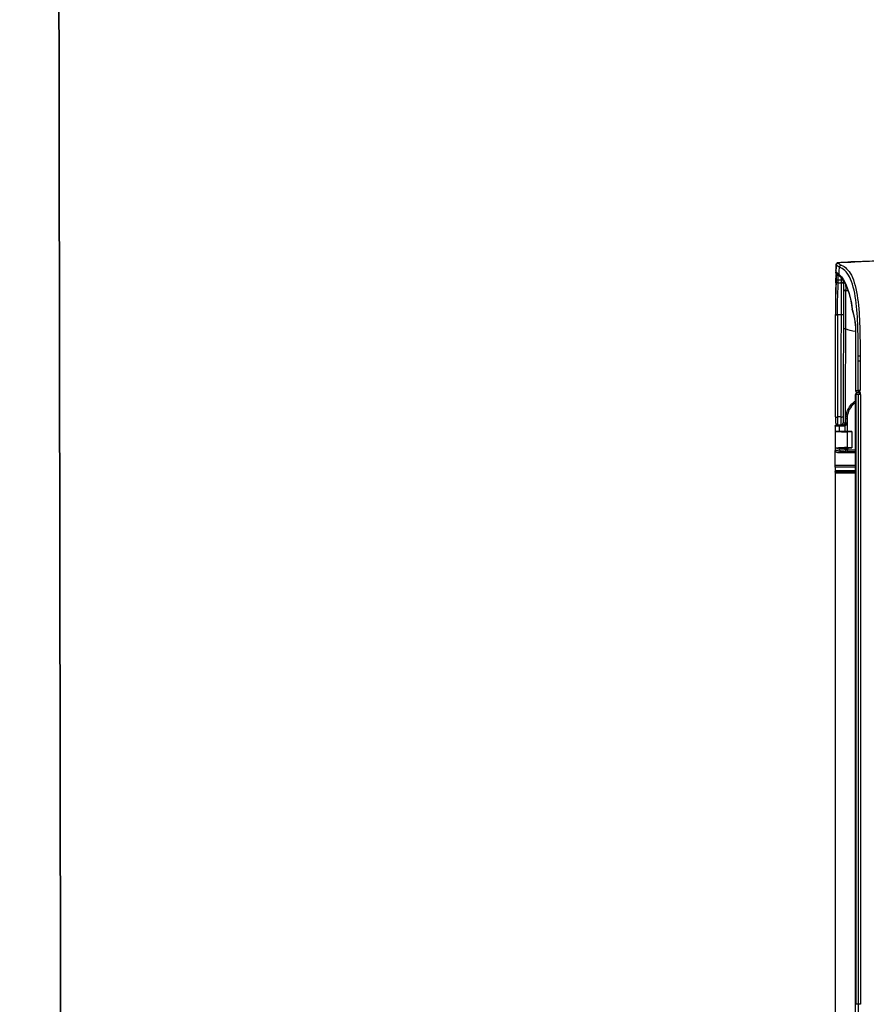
# Model space of a CAD drawing. Header units: millimetres. Extents: x -424979 to 718034, y -72486 to 344972.
# Tile 248 of 256: x 600889 to 601386, y 147165 to 147742. Entities that reach past the tile are written whole.
import ezdxf
from ezdxf.xclip import XClip

# ---------------------------------------------------------------- set-up
doc = ezdxf.new("R2010")
doc.units = ezdxf.units.MM
doc.header["$MEASUREMENT"] = 0
doc.header["$XCLIPFRAME"] = 0
doc.layers.add('IS_KLIM_FREON', color=6, linetype='GAS_LINE', lineweight=35)
doc.layers.add('SKAN - RZUT_7_0_Nr_pióra__1', color=7, linetype='Continuous', lineweight=13)
doc.layers.add('IS_KLIM_urządzenia', color=3, linetype='Continuous')
doc.layers.add('Rysunki i obrazki', color=7, linetype='Continuous')
doc.linetypes.add('GAS_LINE', pattern='A,12.7,-5.08,["GAS",Standard,S=2.54,R=0,X=-2.54,Y=-1.27],-6.35', length=24.13)
picture_1 = doc.add_image_def('image7.tif', size_in_pixel=(14115, 7016))

# ---------------------------------------------------------------- blocks, each defined once
blk = doc.blocks.new('Rysunek_7_7', base_point=(-247133.12, 120862.67))
at = {"layer": 'SKAN - RZUT_7_0_Nr_pióra__1', "color": 7, "lineweight": 13}
image = blk.add_image(picture_1, insert=(-306883.09, 91162.66), size_in_units=(119499.94, 59400.02), dxfattribs=at)
image.set_boundary_path([(-0.5, -0.5), (14114.5, 7015.5)])
blk = doc.blocks.new('G$CFEA986A8')
at = {"layer": 'IS_KLIM_urządzenia', "linetype": 'Continuous'}
for p, q in [((902.57, 201.14), (563.89, 201.26)), ((902.37, 200.15), (902.37, 200.94)), ((902.37, 196.17), (902.37, 200.15)), ((902.57, 201.14), (902.77, 201.14)), ((902.57, 201.14), (902.57, 200.15)), ((902.57, 200.15), (902.57, 196.17)), ((902.77, 200.15), (902.57, 200.15)), ((903.79, 201.14), (902.77, 201.14)), ((902.77, 200.15), (902.77, 201.14)), ((902.78, 196.17), (902.77, 200.15)), ((902.97, 200.94), (902.97, 200.15)), ((902.97, 200.15), (902.98, 196.17)), ((908.45, 201.14), (907.89, 201.14)), ((908.01, 200.14), (908.41, 200.14)), ((912.52, 201.14), (908.47, 201.14)), ((912.52, 201.14), (912.37, 198.14)), ((912.55, 201.14), (912.52, 201.14)), ((913.83, 201.14), (912.55, 201.14)), ((912.56, 198.77), (912.59, 200.14)), ((912.59, 200.14), (913.83, 200.14)), ((913.83, 199.19), (913.83, 200.14)), ((914.13, 200.84), (914.13, 199.99)), ((914.13, 199.99), (914.13, 199.04)), ((772.5, 196.17), (772.5, 196.12)), ((772.5, 195.46), (772.5, 196.12)), ((772.5, 195.01), (772.5, 195.46)), ((921.53, 196.12), (921.53, 196.17)), ((921.53, 195.01), (921.53, 195.46))]:
    blk.add_line(p, q, dxfattribs=at)
at = {"layer": 'IS_KLIM_urządzenia', "linetype": 'Continuous', "extrusion": (0, 0, -1)}
for centre, radius, start, end in [((-902.57, 200.94), 0.2, 0.06, 90), ((-902.77, 200.94), 0.2, 90, 179.94), ((-913.83, 200.84), 0.3, 90, 180), ((-949.35, 200.44), 0.5, 357.7297, 89), ((-914.63, 199.19), 0.8, 328.4419, 0), ((-914.63, 199.04), 0.5, 328.4419, 360), ((-949.38, 199.62), 0.5, 270.2, 357.9509)]:
    blk.add_arc(centre, radius, start, end, dxfattribs=at)
at = {"layer": 'IS_KLIM_urządzenia', "linetype": 'Continuous', "extrusion": (1.00954e-06, -2.82004e-16, 1)}
blk.add_arc((953.43, 198.1, 0), 0.5, 336.3033, 1.7827, dxfattribs=at)
at = {"layer": 'IS_KLIM_urządzenia', "linetype": 'Continuous', "extrusion": (1.60164e-27, -6.12303e-17, -1)}
blk.add_arc((-921.53, 195.67), 0.5, 90, 180, dxfattribs=at)
at = {"layer": 'IS_KLIM_urządzenia', "linetype": 'Continuous'}
blk.add_arc((922.53, 195.67), 0.5, 90, 180, dxfattribs=at)
for centre, major_axis, ratio, start_param, end_param in [((902.57, 200.15), (-0.2, 0), 0.005236, 4.712394, 6.283185), ((902.77, 200.15), (-0.2, 0), 0.005236, 3.141593, 4.712397), ((907.89, 200.64), (0, -0.5), 0.996195, 3.141593, 4.711612), ((908.01, 199.89), (-0.499, -0.025), 0.499537, 4.687551, 6.182407), ((913.83, 199.99), (-0.3, 0), 0.500503, 3.141593, 4.742589), ((916.08, 200.61), (0, -0.5), 0.034873, 3.089201, 4.710644), ((941.09, 200.61), (0, -0.5), 0.034873, 3.089633, 4.710644), ((941.13, 200.61), (0, 0.5), 0.034873, 6.231234, 7.852245), ((949.95, 200.45), (0.009, -0.5), 0.86661, 3.141593, 4.730312), ((950.87, 199.75), (-0.375, 0.331), 0.874767, 5.323694, 7.085331), ((951.12, 200.47), (0.009, -0.5), 0.866632, 3.141593, 4.730968), ((951.61, 200.49), (-0.144, 0.479), 0.997743, 5.938151, 6.276421), ((952.71, 199.67), (-0.457, 0.203), 0.909388, 3.595277, 5.050644), ((953.13, 200.41), (0.026, 0.499), 0.9983, 4.780824, 6.283185), ((908.08, 198.46), (-0.499, -0.025), 0.499537, 4.687551, 6.182407), ((908.08, 198.21), (-0.5, 0), 0.001724, 4.74727, 6.195919), ((913.83, 199.04), (-0.3, 0), 0.500503, 3.141593, 4.742589), ((913.95, 198.62), (-0.256, -0.157), 0.454954, 3.141593, 4.474043), ((914.63, 199.71), (0.5, 0), 0.97477, 3.141593, 4.707041), ((914.65, 199.74), (-0.002, -0.5), 0.988846, 4.715581, 6.283185), ((914.63, 198.74), (0.5, 0), 0.003693, 3.75529, 4.703662), ((914.41, 198.27), (0.084, 0.288), 0.033955, 0, 1.578937), ((914.63, 198.24), (0, -0.3), 0.034873, 3.141593, 4.710644), ((915.73, 198.24), (0, -0.3), 0.034873, 3.141593, 4.710644), ((916.08, 199.73), (-0.002, -0.5), 0.034879, 4.710765, 6.283185), ((941.17, 199.65), (-0.002, -0.5), 0.034879, 4.710765, 6.283185), ((946.76, 198.64), (0.002, 0.49), 0.738248, 4.644813, 6.283185), ((949.98, 199.62), (-0.002, -0.5), 0.86639, 4.745476, 5.27577), ((921.53, 195.67), (-0.5, 0), 0.894842, 3.141593, 4.712389), ((921.53, 195.01), (-0.5, 0), 0.894842, 3.141593, 4.712389), ((921.53, 195.01), (-0.5, 0), 0.001524, 1.570796, 3.141593), ((922.53, 195.67), (0.5, 0), 0.910452, 1.566816, 3.141593), ((922.53, 195.11), (0.5, 0), 0.910238, 1.566572, 3.141593), ((922.53, 195.11), (0.5, 0), 0.001837, 3.141593, 4.717362), ((922.53, 195.67), (0, 0.5), 0.009623, 5.856747, 6.283185), ((922.53, 195.11), (0.001, 0.5), 0.004977, 4.710563, 5.856245), ((937.19, 195.67), (0, 0.5), 0.010876, 5.85437, 6.283185), ((942.41, 196.53), (0.154, -0.476), 0.571177, 2.610999, 3.141593), ((942.41, 196.53), (-0.055, 0.497), 0.256635, 5.838948, 6.28321)]:
    blk.add_ellipse(centre, major_axis=major_axis, ratio=ratio, start_param=start_param, end_param=end_param, dxfattribs=at)
at = {"layer": 'IS_KLIM_urządzenia', "linetype": 'Continuous', "extrusion": (0, 0, -1)}
for centre, major_axis, ratio, start_param, end_param in [((912.44, 199.14), (-0.11, -2), 0.052397, 3.13883, 4.18571), ((913.83, 199.14), (0, -2), 0.005231, 2.094713, 3.141593)]:
    blk.add_ellipse(centre, major_axis=major_axis, ratio=ratio, start_param=start_param, end_param=end_param, dxfattribs=at)
at = {"layer": 'IS_KLIM_urządzenia', "linetype": 'Continuous'}
for points, degree in [([(903.79, 201.14), (903.95, 201.14), (904.1, 201.14), (904.26, 201.14)], 3), ([(903.79, 196.17), (903.79, 197.83), (903.79, 199.49), (903.79, 201.14)], 3), ([(904.26, 201.14), (904.26, 199.49), (904.26, 197.83), (904.26, 196.17)], 3), ([(907.4, 200.64), (907.39, 200.64), (907.39, 200.64), (907.39, 200.64)], 3), ([(907.39, 200.64), (907.39, 199.15), (907.39, 197.66), (907.39, 196.17)], 3), ([(907.88, 201.14), (907.89, 201.14), (907.89, 201.14), (907.89, 201.14)], 3), ([(908.41, 200.14), (908.42, 199.66), (908.43, 199.17), (908.44, 198.69)], 3), ([(908.47, 201.14), (908.46, 201.14), (908.45, 201.14), (908.45, 201.14)], 3), ([(908.62, 198.14), (908.57, 199.14), (908.52, 200.14), (908.47, 201.14)], 3), ([(914.13, 200.54), (914.13, 200.36), (914.13, 200.17), (914.13, 199.99)], 3), ([(916.07, 199.74), (916.07, 200.03), (916.07, 200.32), (916.07, 200.62)], 3), ([(916.08, 201.11), (924.42, 201.11), (932.75, 201.11), (941.09, 201.11)], 3), ([(941.07, 200.62), (941.08, 200.62), (941.1, 200.62), (941.11, 200.62)], 3), ([(950.89, 200.21), (949.55, 198.7), (946.42, 197.44), (942.41, 196.99)], 3), ([(948.85, 200.42), (948.86, 200.19), (948.87, 199.97), (948.87, 199.74)], 3), ([(951.64, 200.99), (951.56, 200.97), (951.29, 200.69), (950.89, 200.21)], 3), ([(951.53, 200.98), (951.42, 200.97), (951.28, 200.97), (951.11, 200.97)], 3), ([(951.65, 200.98), (951.47, 200.97)], 1), ([(951.65, 200.99), (951.65, 200.99), (951.64, 200.99), (951.64, 200.99)], 3), ([(951.87, 200.98), (951.87, 200.98), (951.87, 200.98), (951.87, 200.98)], 3), ([(951.88, 200.98), (952.37, 200.96), (952.87, 200.93), (953.37, 200.9)], 3), ([(952.73, 200.13), (952.95, 200.65), (953.08, 200.92), (953.16, 200.91)], 3), ([(953.63, 200.42), (953.55, 200.42), (953.42, 200.17), (953.2, 199.67)], 3), ([(953.38, 200.9), (953.63, 200.89), (953.84, 200.67), (953.85, 200.42)], 3), ([(953.78, 200.42), (953.74, 200.42), (953.73, 200.42), (953.63, 200.42)], 3), ([(907.58, 196.17), (907.58, 196.85), (907.59, 197.53), (907.59, 198.21)], 3), ([(908.07, 198.21), (908.07, 197.53), (908.07, 196.85), (908.07, 196.17)], 3), ([(908.46, 198.19), (908.33, 198.19), (908.2, 198.2), (908.07, 198.21)], 3), ([(908.08, 198.71), (908.2, 198.7), (908.32, 198.69), (908.44, 198.69)], 3), ([(914.4, 198.27), (913.78, 198.27), (913.16, 198.27), (912.54, 198.27)], 3), ([(912.56, 198.77), (913.02, 198.77), (913.48, 198.77), (913.94, 198.77)], 3), ([(914.13, 198.74), (914.13, 198.82), (914.13, 198.91), (914.13, 198.98)], 3), ([(914.62, 198.24), (914.55, 198.24), (914.47, 198.25), (914.4, 198.27)], 3), ([(914.49, 198.56), (914.54, 198.54), (914.59, 198.54), (914.63, 198.54)], 3), ([(914.65, 199.24), (914.64, 199.24), (914.63, 199.24), (914.63, 199.23)], 3), ([(936.94, 196.3), (937.09, 197.09), (937.3, 197.88), (937.59, 198.66)], 3), ([(937.59, 198.66), (937.59, 198.66), (937.59, 198.66), (937.59, 198.66)], 3), ([(947, 198.6), (946.98, 198.42), (946.96, 198.23), (946.95, 198.04)], 3), ([(947.09, 198.59), (947.05, 198.6), (947.01, 198.6), (946.96, 198.61)], 3), ([(948.88, 199.6), (948.88, 199.6), (949.11, 199.6), (949.55, 199.6)], 3), ([(949.55, 199.6), (949.68, 199.6), (949.82, 199.6), (949.95, 199.6)], 3), ([(953.9, 198.93), (953.92, 198.4), (953.94, 197.87), (953.95, 197.34)], 3), ([(448.64, 196.29), (505.06, 196.29), (561.48, 196.29), (772.5, 196.17)], 3), ([(772.5, 196.17), (822.17, 196.17), (871.85, 196.17), (921.53, 196.17)], 3), ([(922.03, 195.11), (922.03, 195.29), (922.03, 195.48), (922.03, 195.67)], 3), ([(922.03, 195.1), (922.03, 195.07), (922.03, 195.04), (922.03, 195.01)], 3), ([(922.53, 195.56), (924.95, 195.55), (927.37, 195.55), (929.79, 195.53)], 3), ([(929.79, 195.08), (927.37, 195.09), (924.95, 195.1), (922.53, 195.1)], 3), ([(929.79, 195.53), (929.79, 195.45), (929.79, 195.27), (929.79, 195.08)], 3), ([(929.79, 195.53), (930.21, 195.53), (930.63, 195.53), (931.05, 195.53)], 3), ([(931.05, 195.07), (931.04, 195.07), (931.03, 195.07), (931.02, 195.07)], 3), ([(942.26, 197.01), (940.8, 196.54), (939.06, 196.17), (937.19, 196.17)], 3), ([(937.19, 196.13), (939.13, 196.13), (940.91, 196.5), (942.41, 196.99)], 3), ([(942.26, 197.01), (941.32, 196.71), (940.35, 196.47), (939.34, 196.33)], 3), ([(954.08, 193.57), (954.03, 194.82), (953.99, 196.07), (953.96, 197.32)], 3)]:
    blk.add_open_spline(points, degree=degree, dxfattribs=at)
for points, knots in [([(904.26, 201.14), (905.3, 201.14), (906.35, 201.14), (907.41, 201.14), (907.42, 201.14), (907.59, 201.14), (907.74, 201.14), (907.88, 201.14)], [0, 0, 0, 0, 0.863472, 0.863472, 0.877231, 0.877231, 1, 1, 1, 1]), ([(907.39, 200.64), (907.39, 200.7), (907.4, 200.75), (907.43, 200.86), (907.46, 200.91), (907.53, 201), (907.57, 201.04), (907.67, 201.09), (907.72, 201.12), (907.81, 201.14), (907.85, 201.14), (907.88, 201.14)], [0, 0, 0, 0, 0.21439, 0.21439, 0.428764, 0.428764, 0.643392, 0.643392, 0.858543, 0.858543, 1, 1, 1, 1]), ([(907.51, 199.89), (907.5, 200.05), (907.49, 200.2), (907.47, 200.42), (907.45, 200.5), (907.43, 200.61), (907.41, 200.64), (907.4, 200.64)], [0, 0, 0, 0, 0.353543, 0.353543, 0.676789, 0.676789, 1, 1, 1, 1]), ([(907.58, 198.46), (907.57, 198.71), (907.56, 198.96), (907.53, 199.44), (907.52, 199.66), (907.51, 199.89)], [0, 0, 0, 0, 0.522709, 0.522709, 1, 1, 1, 1]), ([(907.89, 201.14), (907.91, 201.14), (907.92, 201.1), (907.95, 200.95), (907.96, 200.84), (907.99, 200.55), (908, 200.35), (908.01, 200.14)], [0, 0, 0, 0, 0.323073, 0.323073, 0.646292, 0.646292, 1, 1, 1, 1]), ([(908.01, 200.14), (908.02, 199.85), (908.04, 199.56), (908.06, 199.09), (908.07, 198.9), (908.08, 198.71)], [0, 0, 0, 0, 0.604042, 0.604042, 1, 1, 1, 1]), ([(908.41, 200.14), (908.41, 200.33), (908.4, 200.51), (908.41, 200.8), (908.41, 200.92), (908.42, 201.09), (908.44, 201.14), (908.45, 201.14)], [0, 0, 0, 0, 0.320954, 0.320954, 0.641904, 0.641904, 1, 1, 1, 1]), ([(916.08, 201.11), (915.92, 201.11), (915.58, 201.11), (915.09, 201.1), (914.76, 201.08), (914.6, 201.05), (914.48, 201.03), (914.36, 200.97), (914.25, 200.87), (914.17, 200.73), (914.13, 200.61), (914.14, 200.54), (914.14, 200.54)], [0, 0, 0, 0, 0.161926, 0.367066, 0.579486, 0.703061, 0.770747, 0.816557, 0.869414, 0.929709, 0.994845, 1, 1, 1, 1]), ([(916.07, 200.62), (915.94, 200.62), (915.82, 200.61), (915.48, 200.61), (915.27, 200.61), (914.89, 200.6), (914.71, 200.59), (914.43, 200.58), (914.32, 200.57), (914.17, 200.56), (914.13, 200.55), (914.13, 200.54)], [0, 0, 0, 0, 0.119883, 0.119883, 0.339691, 0.339691, 0.55974, 0.55974, 0.779888, 0.779888, 1, 1, 1, 1]), ([(941.07, 200.62), (940.74, 200.62), (940.4, 200.62), (938.74, 200.62), (937.41, 200.62), (930.74, 200.62), (925.41, 200.62), (918.74, 200.62), (917.4, 200.62), (916.07, 200.62)], [0, 0, 0, 0, 0.039967, 0.039967, 0.199835, 0.199835, 0.839306, 0.839306, 1, 1, 1, 1]), ([(931.05, 195.53), (933.36, 195.52), (935.66, 195.57), (940.26, 195.7), (942.58, 195.82), (946.89, 196.44), (948.95, 196.94), (951.65, 198.37), (952.34, 199.25), (952.73, 200.13)], [0, 0, 0, 0, 0.25, 0.25, 0.5, 0.5, 0.75, 0.75, 1, 1, 1, 1]), ([(948.84, 201.02), (948.83, 201.02), (948.3, 201.03), (947.14, 201.07), (945.21, 201.1), (943.52, 201.11), (942.31, 201.11), (941.7, 201.11), (941.39, 201.11), (941.22, 201.11), (941.13, 201.11), (941.09, 201.11)], [0, 0, 0, 0, 0.004945, 0.253708, 0.502472, 0.751236, 0.875618, 0.937809, 0.968905, 0.984452, 1, 1, 1, 1]), ([(941.11, 200.62), (941.11, 200.6), (941.11, 200.58), (941.13, 200.26), (941.14, 199.95), (941.15, 199.65)], [0, 0, 0, 0, 0.050907, 0.050907, 1, 1, 1, 1]), ([(941.11, 200.62), (943.18, 200.61), (945.18, 200.56), (948.02, 200.45), (948.85, 200.42), (948.85, 200.42)], [0, 0, 0, 0, 0.5, 0.5, 1, 1, 1, 1]), ([(949.34, 200.94), (949.35, 200.94), (948.46, 200.96), (945.43, 201.07), (943.32, 201.12), (941.13, 201.11)], [0, 0, 0, 0, 0.5, 0.5, 1, 1, 1, 1]), ([(950.4, 200.02), (950.34, 199.94), (950.05, 199.6), (949.22, 199.02), (947.89, 198.34), (946.25, 197.76), (944.39, 197.32), (942.98, 197.08), (942.2, 197.02), (942.12, 197.01)], [0, 0, 0, 0, 0.063833, 0.253259, 0.439583, 0.622959, 0.803555, 0.981106, 1, 1, 1, 1]), ([(948.84, 201.02), (949.2, 201), (949.92, 200.98), (950.51, 200.96), (950.78, 200.96), (950.82, 200.96)], [0, 0, 0, 0, 0.463265, 0.920562, 1, 1, 1, 1]), ([(948.85, 200.42), (948.85, 200.42), (948.93, 200.42), (949.2, 200.42), (949.34, 200.43), (949.52, 200.43)], [0, 0, 0, 0, 0.594507, 0.594507, 1, 1, 1, 1]), ([(948.85, 200.42), (948.86, 200.2), (948.87, 199.99), (948.88, 199.72), (948.88, 199.66), (948.88, 199.6)], [0, 0, 0, 0, 0.787839, 0.787839, 1, 1, 1, 1]), ([(948.9, 198.92), (948.9, 199.03), (948.9, 199.14), (948.89, 199.41), (948.88, 199.57), (948.87, 199.78), (948.87, 199.84), (948.87, 199.9)], [0, 0, 0, 0, 0.306223, 0.306223, 0.782025, 0.782025, 1, 1, 1, 1]), ([(948.87, 199.88), (948.87, 199.82), (948.87, 199.77), (948.88, 199.57), (948.89, 199.41), (948.9, 199.14), (948.9, 199.03), (948.9, 198.92)], [0, 0, 0, 0, 0.200661, 0.200661, 0.688787, 0.688787, 1, 1, 1, 1]), ([(949.94, 200.95), (949.78, 200.94), (949.65, 200.94), (949.41, 200.94), (949.34, 200.94), (949.34, 200.94)], [0, 0, 0, 0, 0.405495, 0.405495, 1, 1, 1, 1]), ([(949.52, 200.43), (949.68, 200.43), (949.85, 200.44), (950.24, 200.44), (950.46, 200.45), (950.68, 200.45)], [0, 0, 0, 0, 0.427577, 0.427577, 1, 1, 1, 1]), ([(949.55, 199.6), (949.54, 199.67), (949.54, 199.74), (949.53, 200.01), (949.52, 200.22), (949.52, 200.43)], [0, 0, 0, 0, 0.242772, 0.242772, 1, 1, 1, 1]), ([(951.11, 200.97), (951.05, 200.97), (951, 200.97), (950.61, 200.96), (950.27, 200.95), (949.94, 200.95)], [0, 0, 0, 0, 0.140287, 0.140287, 1, 1, 1, 1]), ([(951.47, 200.97), (951.44, 200.96), (951.35, 200.93), (951.24, 200.85), (951.05, 200.69), (950.79, 200.42), (950.54, 200.13), (950.49, 200.07)], [0, 0, 0, 0, 0.055654, 0.152218, 0.398919, 0.883415, 1, 1, 1, 1]), ([(950.89, 200.21), (951.29, 200.19), (951.68, 200.18), (952.3, 200.15), (952.51, 200.14), (952.73, 200.13)], [0, 0, 0, 0, 0.64643, 0.64643, 1, 1, 1, 1]), ([(951.3, 200.97), (951.33, 200.97), (951.36, 200.97), (951.43, 200.97), (951.47, 200.97), (951.52, 200.97), (951.53, 200.98), (951.53, 200.98)], [0, 0, 0, 0, 0.196485, 0.196485, 0.598241, 0.598241, 1, 1, 1, 1]), ([(953.16, 200.91), (952.82, 200.93), (952.49, 200.95), (951.99, 200.98), (951.82, 200.98), (951.65, 200.99)], [0, 0, 0, 0, 0.665624, 0.665624, 1, 1, 1, 1]), ([(953.16, 200.91), (953.26, 200.91), (953.27, 200.91), (953.35, 200.9), (953.38, 200.9), (953.38, 200.9)], [0, 0, 0, 0, 0.500965, 0.500965, 1, 1, 1, 1]), ([(954.28, 189.89), (954.28, 189.89), (954.28, 189.9), (954.27, 190.02), (954.23, 190.6), (954.14, 191.94), (954.03, 194.22), (953.91, 197.18), (953.82, 199.32), (953.78, 200.42)], [0, 0, 0, 0, 0.003556, 0.013419, 0.063305, 0.179289, 0.407722, 0.697868, 1, 1, 1, 1]), ([(953.85, 200.42), (953.85, 200.42), (953.85, 200.42), (953.85, 200.42), (953.82, 200.42), (953.79, 200.42), (953.79, 200.42), (953.79, 200.42)], [0, 0, 0, 0, 0.184418, 0.184418, 0.99996, 0.99996, 1, 1, 1, 1]), ([(953.85, 200.35), (953.85, 200.35), (953.85, 200.34), (953.85, 200.28), (953.86, 200.2), (953.87, 199.99), (953.87, 199.86), (953.88, 199.58), (953.89, 199.42), (953.9, 199.15), (953.9, 199.04), (953.9, 198.93)], [0, 0, 0, 0, 0.028642, 0.028642, 0.295178, 0.295178, 0.560807, 0.560807, 0.826045, 0.826045, 1, 1, 1, 1]), ([(907.58, 198.46), (907.58, 198.45), (907.58, 198.45), (907.58, 198.41), (907.58, 198.37), (907.59, 198.3), (907.59, 198.25), (907.59, 198.21)], [0, 0, 0, 0, 0.085637, 0.085637, 0.50049, 0.50049, 1, 1, 1, 1]), ([(908.07, 198.21), (908.07, 198.21), (908.07, 198.22), (908.07, 198.3), (908.07, 198.39), (908.07, 198.54), (908.08, 198.61), (908.08, 198.68), (908.08, 198.7), (908.08, 198.71)], [0, 0, 0, 0, 0.016895, 0.016895, 0.500026, 0.500026, 0.914477, 0.914477, 1, 1, 1, 1]), ([(908.44, 198.69), (908.44, 198.59), (908.45, 198.48), (908.46, 198.31), (908.46, 198.25), (908.46, 198.19)], [0, 0, 0, 0, 0.648219, 0.648219, 1, 1, 1, 1]), ([(908.46, 198.19), (908.46, 198.17), (908.46, 198.16), (908.48, 197.81), (908.5, 197.48), (908.52, 197.14)], [0, 0, 0, 0, 0.042191, 0.042191, 1, 1, 1, 1]), ([(908.52, 197.14), (908.51, 197.26), (908.51, 197.37), (908.5, 197.58), (908.5, 197.68), (908.49, 197.86), (908.49, 197.93), (908.5, 198.05), (908.5, 198.09), (908.51, 198.13), (908.51, 198.14), (908.52, 198.14)], [0, 0, 0, 0, 0.215427, 0.215427, 0.43087, 0.43087, 0.646084, 0.646084, 0.860997, 0.860997, 1, 1, 1, 1]), ([(908.52, 198.14), (909.18, 198.14), (909.85, 198.14), (910.52, 198.14), (910.53, 198.14), (911.18, 198.14), (911.83, 198.14), (912.48, 198.14)], [0, 0, 0, 0, 0.504617, 0.504617, 0.508808, 0.508808, 1, 1, 1, 1]), ([(912.48, 197.14), (912.49, 197.48), (912.51, 197.81), (912.53, 198.18), (912.53, 198.23), (912.54, 198.27)], [0, 0, 0, 0, 0.885108, 0.885108, 1, 1, 1, 1]), ([(912.48, 198.14), (912.48, 198.14), (912.49, 198.12), (912.5, 198.05), (912.5, 197.99), (912.5, 197.85), (912.5, 197.77), (912.5, 197.58), (912.49, 197.47), (912.48, 197.29), (912.48, 197.22), (912.48, 197.14)], [0, 0, 0, 0, 0.215444, 0.215444, 0.430943, 0.430943, 0.645652, 0.645652, 0.859614, 0.859614, 1, 1, 1, 1]), ([(912.54, 198.27), (912.54, 198.38), (912.55, 198.5), (912.55, 198.66), (912.55, 198.72), (912.56, 198.77)], [0, 0, 0, 0, 0.645591, 0.645591, 1, 1, 1, 1]), ([(913.94, 198.77), (913.98, 198.69), (914.02, 198.61), (914.12, 198.47), (914.18, 198.41), (914.3, 198.32), (914.35, 198.29), (914.4, 198.27)], [0, 0, 0, 0, 0.40011, 0.40011, 0.760145, 0.760145, 1, 1, 1, 1]), ([(914.16, 199.74), (914.19, 199.74), (914.26, 199.74), (914.47, 199.74), (914.61, 199.74), (914.94, 199.74), (915.13, 199.74), (915.57, 199.74), (915.82, 199.74), (916.07, 199.74)], [0, 0, 0, 0, 0.243193, 0.243193, 0.486385, 0.486385, 0.729578, 0.729578, 1, 1, 1, 1]), ([(914.49, 198.56), (914.46, 198.57), (914.43, 198.58), (914.36, 198.62), (914.32, 198.65), (914.26, 198.7), (914.24, 198.73), (914.22, 198.76), (914.21, 198.77), (914.21, 198.78)], [0, 0, 0, 0, 0.256779, 0.256779, 0.615768, 0.615768, 0.927089, 0.927089, 1, 1, 1, 1]), ([(915.72, 198.24), (915.52, 198.24), (915.32, 198.24), (914.96, 198.24), (914.79, 198.24), (914.62, 198.24)], [0, 0, 0, 0, 0.545123, 0.545123, 1, 1, 1, 1]), ([(914.63, 199.23), (914.63, 199.21), (914.63, 199.19), (914.63, 199.13), (914.63, 199.09), (914.63, 199.01), (914.63, 198.96), (914.63, 198.85), (914.63, 198.8), (914.63, 198.74)], [0, 0, 0, 0, 0.251437, 0.251437, 0.502865, 0.502865, 0.754279, 0.754279, 1, 1, 1, 1]), ([(937.59, 198.66), (937.25, 198.66), (936.92, 198.66), (935.26, 198.67), (933.92, 198.67), (927.26, 198.7), (921.92, 198.72), (915.94, 198.74), (915.28, 198.74), (914.63, 198.74)], [0, 0, 0, 0, 0.043508, 0.043508, 0.217737, 0.217737, 0.914651, 0.914651, 1, 1, 1, 1]), ([(914.63, 198.54), (914.83, 198.54), (915.03, 198.54), (915.4, 198.54), (915.57, 198.54), (915.73, 198.54)], [0, 0, 0, 0, 0.545123, 0.545123, 1, 1, 1, 1]), ([(916.08, 199.23), (915.89, 199.24), (915.71, 199.24), (915.38, 199.24), (915.24, 199.24), (914.99, 199.24), (914.89, 199.24), (914.73, 199.24), (914.67, 199.24), (914.65, 199.24)], [0, 0, 0, 0, 0.270422, 0.270422, 0.513615, 0.513615, 0.756808, 0.756808, 1, 1, 1, 1]), ([(919.6, 196.19), (919.44, 196.43), (919.25, 196.66), (918.18, 197.73), (916.97, 198.24), (915.72, 198.24)], [0, 0, 0, 0, 0.192531, 0.192531, 1, 1, 1, 1]), ([(915.73, 198.54), (917.05, 198.54), (918.35, 198), (919.54, 196.8), (919.78, 196.5), (919.98, 196.17)], [0, 0, 0, 0, 0.772238, 0.772238, 1, 1, 1, 1]), ([(916.07, 199.74), (916.4, 199.73), (916.73, 199.73), (918.4, 199.73), (919.73, 199.72), (926.39, 199.7), (931.72, 199.68), (938.42, 199.66), (939.78, 199.65), (941.15, 199.65)], [0, 0, 0, 0, 0.039838, 0.039838, 0.199192, 0.199192, 0.836607, 0.836607, 1, 1, 1, 1]), ([(941.17, 199.15), (940.83, 199.15), (940.5, 199.15), (938.83, 199.16), (937.5, 199.16), (930.84, 199.18), (925.51, 199.2), (918.81, 199.22), (917.45, 199.23), (916.08, 199.23)], [0, 0, 0, 0, 0.039838, 0.039838, 0.199192, 0.199192, 0.836607, 0.836607, 1, 1, 1, 1]), ([(953.2, 199.67), (952.8, 198.78), (952.09, 197.91), (949.34, 196.5), (947.25, 196), (942.85, 195.37), (940.48, 195.24), (935.77, 195.12), (933.41, 195.07), (931.05, 195.07)], [0, 0, 0, 0, 0.25, 0.25, 0.5, 0.5, 0.75, 0.75, 1, 1, 1, 1]), ([(937.59, 198.66), (937.59, 198.72), (937.59, 198.77), (937.59, 198.88), (937.59, 198.93), (937.59, 199.02), (937.58, 199.05), (937.58, 199.11), (937.58, 199.14), (937.58, 199.15), (937.58, 199.16), (937.58, 199.16), (937.58, 199.16), (937.58, 199.16)], [0, 0, 0, 0, 0.215384, 0.215384, 0.430768, 0.430768, 0.646164, 0.646164, 0.861588, 0.861588, 0.968092, 0.968092, 1, 1, 1, 1]), ([(947, 198.61), (945.56, 198.61), (943.97, 198.62), (940.8, 198.64), (939.2, 198.65), (937.59, 198.66)], [0, 0, 0, 0, 0.5, 0.5, 1, 1, 1, 1]), ([(941.15, 199.65), (943.21, 199.64), (945.21, 199.62), (948.05, 199.61), (948.88, 199.6), (948.88, 199.6)], [0, 0, 0, 0, 0.5, 0.5, 1, 1, 1, 1]), ([(948.92, 199.12), (948.52, 199.12), (947.86, 199.12), (945.48, 199.13), (943.36, 199.14), (941.17, 199.15)], [0, 0, 0, 0, 0.365319, 0.365319, 1, 1, 1, 1]), ([(946.96, 198.61), (946.96, 198.63), (946.96, 198.65), (946.96, 198.69), (946.95, 198.71), (946.95, 198.77), (946.94, 198.81), (946.93, 198.9), (946.91, 198.95), (946.88, 199.03), (946.86, 199.06), (946.82, 199.11), (946.8, 199.12), (946.77, 199.13), (946.77, 199.13), (946.76, 199.13)], [0, 0, 0, 0, 0.079375, 0.079375, 0.152142, 0.152142, 0.308093, 0.308093, 0.533795, 0.533795, 0.744603, 0.744603, 0.955402, 0.955402, 1, 1, 1, 1]), ([(947.12, 198.6), (947.11, 198.6), (947.11, 198.6), (947.1, 198.6), (947.1, 198.6), (947.09, 198.6), (947.09, 198.6), (947.09, 198.6), (947.09, 198.6), (947.09, 198.59), (947.09, 198.59), (947.09, 198.59), (947.09, 198.59), (947.09, 198.59)], [0, 0, 0, 0, 0.615634, 0.615634, 0.835116, 0.835116, 0.937229, 0.937229, 0.970666, 0.970666, 0.991316, 0.991316, 1, 1, 1, 1]), ([(948.34, 198.61), (948.2, 198.61), (948.06, 198.61), (947.67, 198.6), (947.43, 198.6), (947.12, 198.6)], [0, 0, 0, 0, 0.367139, 0.367139, 1, 1, 1, 1]), ([(948.9, 198.9), (948.9, 198.95), (948.9, 199), (948.89, 199.17), (948.89, 199.28), (948.88, 199.46), (948.88, 199.53), (948.88, 199.59), (948.88, 199.6), (948.88, 199.6)], [0, 0, 0, 0, 0.111069, 0.111069, 0.444253, 0.444253, 0.778253, 0.778253, 1, 1, 1, 1]), ([(948.89, 199.29), (948.89, 199.28), (948.89, 199.28), (948.89, 199.17), (948.9, 199.05), (948.9, 198.92)], [0, 0, 0, 0, 0.062899, 0.062899, 1, 1, 1, 1]), ([(953.96, 197.32), (953.96, 197.33), (953.96, 197.35), (953.95, 197.46), (953.95, 197.55), (953.94, 197.71), (953.94, 197.79), (953.94, 197.89), (953.94, 197.92), (953.94, 197.94)], [0, 0, 0, 0, 0.073533, 0.073533, 0.446951, 0.446951, 0.819136, 0.819136, 1, 1, 1, 1]), ([(953.96, 197.32), (953.96, 197.33), (953.96, 197.35), (953.95, 197.46), (953.95, 197.55), (953.94, 197.71), (953.94, 197.79), (953.94, 197.89), (953.94, 197.92), (953.94, 197.94)], [0, 0, 0, 0, 0.073549, 0.073549, 0.446953, 0.446953, 0.819124, 0.819124, 1, 1, 1, 1]), ([(953.96, 197.32), (953.96, 197.33), (953.96, 197.35), (953.95, 197.46), (953.95, 197.55), (953.94, 197.71), (953.94, 197.79), (953.94, 197.89), (953.94, 197.92), (953.94, 197.94)], [0, 0, 0, 0, 0.07355, 0.07355, 0.446954, 0.446954, 0.819125, 0.819125, 1, 1, 1, 1]), ([(448.64, 195.58), (499.41, 195.58), (550.18, 195.58), (761.2, 195.46), (766.85, 195.46), (772.5, 195.46)], [0, 0, 0, 0, 0.899861, 0.899861, 1, 1, 1, 1]), ([(921.53, 196.12), (921.36, 196.12), (921.19, 196.12), (919.69, 196.12), (918.36, 196.12), (911.69, 196.12), (906.36, 196.12), (879.69, 196.12), (858.36, 196.12), (815.52, 196.12), (794.01, 196.12), (772.5, 196.12)], [0, 0, 0, 0, 0.003355, 0.003355, 0.030195, 0.030195, 0.137556, 0.137556, 0.566999, 0.566999, 1, 1, 1, 1]), ([(772.5, 195.46), (778.46, 195.46), (784.43, 195.46), (834.1, 195.46), (877.81, 195.46), (921.53, 195.46)], [0, 0, 0, 0, 0.120088, 0.120088, 1, 1, 1, 1]), ([(917.32, 195.01), (917.22, 195.01), (917.12, 195.01), (911.69, 195.01), (906.36, 195.01), (879.69, 195.01), (858.36, 195.01), (815.52, 195.01), (794.01, 195.01), (772.5, 195.01)], [0, 0, 0, 0, 0.002026, 0.002026, 0.112505, 0.112505, 0.554422, 0.554422, 1, 1, 1, 1]), ([(912.48, 197.14), (911.81, 197.14), (911.14, 197.14), (909.82, 197.14), (909.17, 197.14), (908.52, 197.14)], [0, 0, 0, 0, 0.504597, 0.504597, 1, 1, 1, 1]), ([(921.53, 195.01), (921.36, 195.01), (921.19, 195.01), (919.79, 195.01), (918.56, 195.01), (917.32, 195.01)], [0, 0, 0, 0, 0.118862, 0.118862, 1, 1, 1, 1]), ([(921.53, 195.46), (921.53, 195.61), (921.53, 195.76), (921.53, 195.98), (921.53, 196.05), (921.53, 196.12)], [0, 0, 0, 0, 0.674854, 0.674854, 1, 1, 1, 1]), ([(937.19, 196.17), (933.26, 196.17), (929.32, 196.17), (924.43, 196.17), (923.48, 196.17), (922.53, 196.17)], [0, 0, 0, 0, 0.804889, 0.804889, 1, 1, 1, 1]), ([(922.53, 196.13), (922.53, 195.99), (922.53, 195.85), (922.53, 195.66), (922.53, 195.61), (922.53, 195.56)], [0, 0, 0, 0, 0.728288, 0.728288, 1, 1, 1, 1]), ([(922.53, 196.13), (922.69, 196.13), (922.86, 196.13), (924.36, 196.13), (925.69, 196.13), (930.41, 196.13), (933.8, 196.13), (937.19, 196.13)], [0, 0, 0, 0, 0.033958, 0.033958, 0.30672, 0.30672, 1, 1, 1, 1]), ([(931.02, 195.07), (930.61, 195.07), (930.2, 195.07), (929.79, 195.08), (929.79, 195.08), (929.79, 195.08)], [0, 0, 0, 0, 0.999951, 0.999951, 1, 1, 1, 1]), ([(931.05, 195.53), (931.05, 195.5), (931.05, 195.46), (931.05, 195.41), (931.05, 195.4), (931.05, 195.34), (931.05, 195.29), (931.05, 195.19), (931.05, 195.13), (931.05, 195.07)], [0, 0, 0, 0, 0.339646, 0.339646, 0.410746, 0.410746, 0.705373, 0.705373, 1, 1, 1, 1])]:
    blk.add_open_spline(points, degree=3, knots=knots, dxfattribs=at)

msp = doc.modelspace()

# ---------------------------------------------------------------- linework, layer by layer
at = {"layer": 'IS_KLIM_FREON', "lineweight": 35, "ltscale": 0.4}
msp.add_lwpolyline([(600918.26, 143951.98), (600907.61, 150652.51), (601367.21, 150652.51)], dxfattribs=at)

# ---------------------------------------------------------------- block references
at = {"layer": 'IS_KLIM_urządzenia', "xscale": 2.4, "yscale": 2.4, "zscale": 2.4, "rotation": 89.99999999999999}
msp.add_blockref('G$CFEA986A8', (601850.12, 145310.66), dxfattribs=at)
at = {"layer": 'Rysunki i obrazki', "color": 151, "linetype": 'Continuous', "lineweight": 20, "true_color": 0x80c2ff}
ref = msp.add_blockref('Rysunek_7_7', (578150.82, 164030.11), dxfattribs=at)
XClip(ref).set_block_clipping_path([(-306883.0907464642, 91162.6626359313), (-187383.1463020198, 150562.679302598)])

doc.saveas('drawing.dxf')
